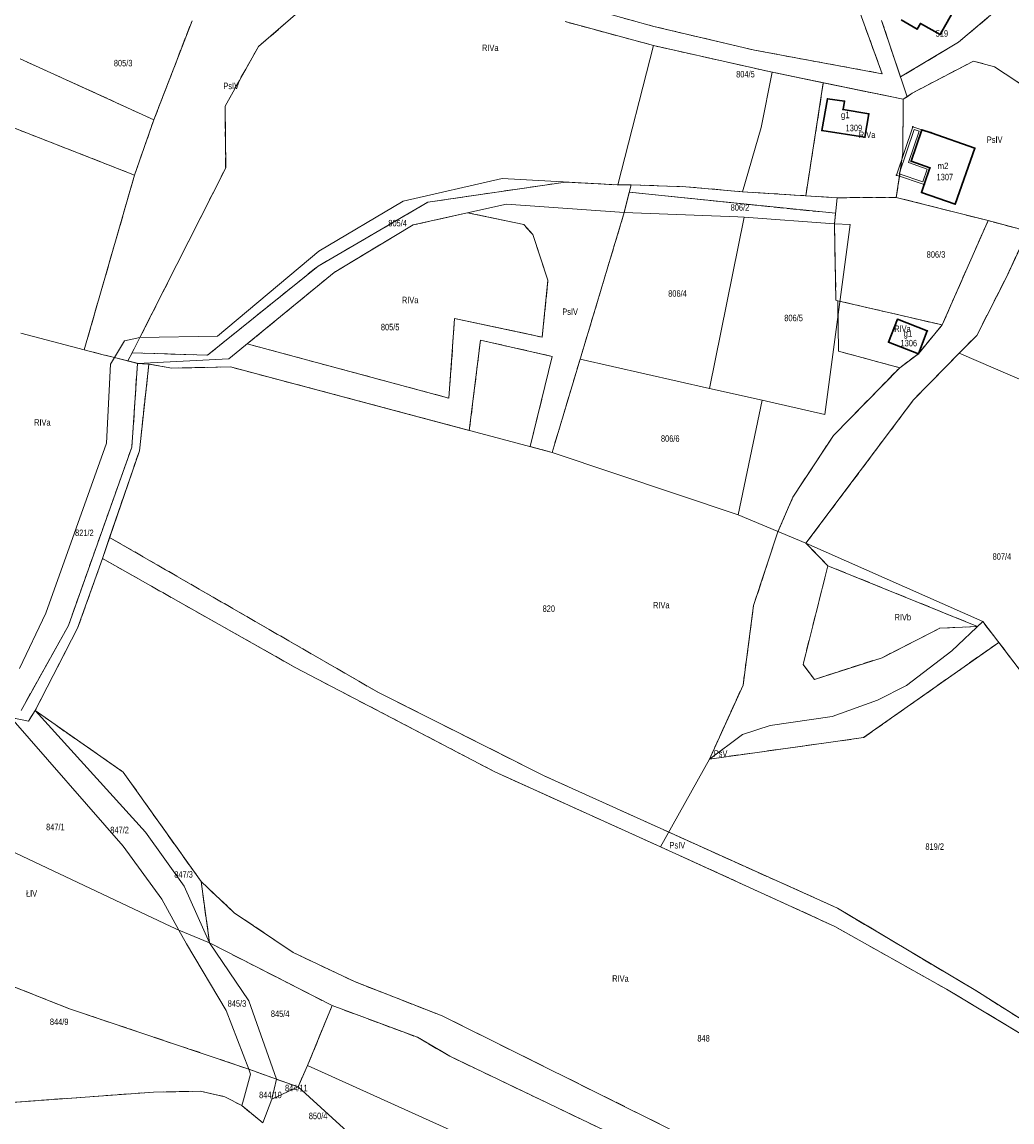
# Model space of a CAD drawing. Header units: metres. Extents: x 7498273 to 7499989, y 5499795 to 5500810.
# Tile 36 of 40: x 7499541 to 7499770, y 5500223 to 5500478. Entities that reach past the tile are written whole.
import ezdxf

# ---------------------------------------------------------------- set-up
doc = ezdxf.new("R2010")
doc.units = ezdxf.units.M
doc.header["$MEASUREMENT"] = 0
doc.linetypes.add('2.25_0.75', pattern=[3, 2.25, -0.75])
doc.layers.get('0').update_dxf_attribs({"color": 2})
for name, color, linetype, lineweight in [('209-oznaczenie konturu klasyfikacyjnego', 7, 'Continuous', 0), ('211-numer działki ewidencyjnej', 7, 'Continuous', 0), ('217-kontur klasyfikacyjny', 7, 'Continuous', 0), ('218-kontur użytku gruntowego', 7, 'Continuous', 0), ('219-działka ewidencyjna', 7, 'Continuous', 0), ('312-budynek ewidencyjny', 7, 'Continuous', 0), ('312-oznaczenie budynku ewidencyjnego', 7, 'Continuous', 0), ('312-oznaczenie budynku ewidencyjnego-Atr117', 7, 'Continuous', 0), ('Punkt budynku', 7, 'Continuous', 0), ('taras', 7, 'Continuous', 0)]:
    doc.layers.add(name, color=color, linetype=linetype, lineweight=lineweight)
doc.styles.get("Standard").update_dxf_attribs({"font": 'Working1250.shx', "width": 0.75})

# ---------------------------------------------------------------- blocks, each defined once
blk = doc.blocks.new('PUNKTBUD')
at = {"color": 0}
blk.add_circle((0, 0), 0.09, dxfattribs=at)

msp = doc.modelspace()

# ---------------------------------------------------------------- linework, layer by layer
at = {"layer": '217-kontur klasyfikacyjny', "color": 3, "linetype": '2.25_0.75', "lineweight": 13, "flags": 128}
for points in [[(7499740.24, 5500466.02), (7499720.61, 5500520.24)], [(7499668.96, 5500482.06), (7499687.27, 5500476.99)], [(7499604.79, 5500480.23), (7499595.61, 5500472.31)], [(7499766.95, 5500480.9), (7499757.96, 5500473.34)], [(7499571.38, 5500455.35), (7499580.22, 5500478.28)], [(7499687.21, 5500472.56), (7499666.74, 5500478.1)], [(7499687.27, 5500476.99), (7499710.65, 5500471.47)], [(7499744.5, 5500465.27), (7499740.11, 5500478.38)], [(7499595.61, 5500472.31), (7499587.88, 5500458.53)], [(7499714.75, 5500466.36), (7499687.21, 5500472.56)], [(7499757.96, 5500473.34), (7499744.5, 5500465.27)], [(7499571.38, 5500455.35), (7499540.34, 5500469.47)], [(7499710.65, 5500471.47), (7499740.24, 5500466.02)], [(7499747.23, 5500461.51), (7499761.43, 5500468.97)], [(7499761.43, 5500468.97), (7499766.26, 5500467.6)], [(7499766.26, 5500467.6), (7499784.04, 5500455.98)], [(7499726.6, 5500463.92), (7499714.75, 5500466.36)], [(7499722.55, 5500437.72), (7499726.6, 5500463.92)], [(7499745.1, 5500460.12), (7499726.6, 5500463.92)], [(7499745.1, 5500460.12), (7499747.23, 5500461.51)], [(7499745.06, 5500447.6), (7499745.1, 5500460.12)], [(7499529.19, 5500457.25), (7499566.88, 5500442.52)], [(7499587.88, 5500458.53), (7499588.02, 5500444.18)], [(7499566.88, 5500442.52), (7499571.38, 5500455.35)], [(7499743.53, 5500437.35), (7499745.06, 5500447.6)], [(7499588.02, 5500444.18), (7499568.15, 5500404.82)], [(7499555.23, 5500402), (7499566.88, 5500442.52)], [(7499634.88, 5500436.22), (7499666.79, 5500440.9)], [(7499666.79, 5500440.9), (7499678.99, 5500440.23)], [(7499678.99, 5500440.23), (7499682.04, 5500440.27)], [(7499681.61, 5500438.54), (7499680.44, 5500433.82)], [(7499729.41, 5500433.65), (7499681.61, 5500438.54)], [(7499682.04, 5500440.27), (7499694.69, 5500439.82)], [(7499694.69, 5500439.82), (7499707.85, 5500438.65)], [(7499707.85, 5500438.65), (7499722.55, 5500437.72)], [(7499609.45, 5500421.41), (7499634.88, 5500436.22)], [(7499722.55, 5500437.72), (7499729.78, 5500437.26)], [(7499729.78, 5500437.26), (7499743.53, 5500437.35)], [(7499764.8, 5500431.96), (7499743.53, 5500437.35)], [(7499644.13, 5500433.77), (7499631.52, 5500430.96)], [(7499657.12, 5500431.07), (7499644.13, 5500433.77)], [(7499680.44, 5500433.82), (7499670.21, 5500399.82)], [(7499729.16, 5500431.23), (7499729.41, 5500433.65)], [(7499631.52, 5500430.96), (7499613.18, 5500419.96)], [(7499659.23, 5500428.7), (7499657.12, 5500431.07)], [(7499729.53, 5500413.49), (7499729.16, 5500431.23)], [(7499754.15, 5500407.76), (7499764.8, 5500431.96)], [(7499774, 5500429.5), (7499764.8, 5500431.96)], [(7499662.74, 5500418.12), (7499659.23, 5500428.7)], [(7499769.06, 5500418.86), (7499774, 5500429.5)], [(7499583.82, 5500400.75), (7499609.45, 5500421.41)], [(7499613.18, 5500419.96), (7499593.04, 5500403.38)], [(7499661.44, 5500404.92), (7499662.74, 5500418.12)], [(7499762.17, 5500405.33), (7499769.06, 5500418.86)], [(7499729.93, 5500413.39), (7499729.53, 5500413.49)], [(7499729.93, 5500413.39), (7499730.14, 5500401.67)], [(7499754.15, 5500407.76), (7499729.93, 5500413.39)], [(7499639.8, 5500390.78), (7499641.1, 5500409.29)], [(7499641.1, 5500409.29), (7499661.44, 5500404.92)], [(7499748.65, 5500401.09), (7499754.15, 5500407.76)], [(7499758.11, 5500401.23), (7499762.17, 5500405.33)], [(7499568.15, 5500404.82), (7499566.31, 5500401.29)], [(7499593.04, 5500403.38), (7499639.8, 5500390.78)], [(7499647.1, 5500404.23), (7499644.52, 5500383.31)], [(7499663.74, 5500400.48), (7499647.1, 5500404.23)], [(7499559.59, 5500400.87), (7499555.23, 5500402)], [(7499562.24, 5500400.2), (7499559.59, 5500400.87)], [(7499565.34, 5500399.42), (7499562.24, 5500400.2)], [(7499566.31, 5500401.29), (7499565.34, 5500399.42)], [(7499566.31, 5500401.29), (7499583.82, 5500400.75)], [(7499658.62, 5500379.56), (7499663.74, 5500400.48)], [(7499730.14, 5500401.67), (7499744.31, 5500397.84)], [(7499744.31, 5500397.84), (7499748.65, 5500401.09)], [(7499747.51, 5500390.39), (7499758.11, 5500401.23)], [(7499565.34, 5500399.42), (7499567.57, 5500398.85)], [(7499567.57, 5500398.85), (7499566.28, 5500379.42)], [(7499567.57, 5500398.85), (7499570.2, 5500398.66)], [(7499570.2, 5500398.66), (7499568.03, 5500378.6)], [(7499575.56, 5500397.75), (7499570.2, 5500398.66)], [(7499589.15, 5500398.04), (7499575.56, 5500397.75)], [(7499644.52, 5500383.31), (7499589.15, 5500398.04)], [(7499670.21, 5500399.82), (7499663.71, 5500378.21)], [(7499728.99, 5500382.16), (7499744.31, 5500397.84)], [(7499722.57, 5500357.15), (7499747.51, 5500390.39)], [(7499719.53, 5500367.81), (7499728.99, 5500382.16)], [(7499566.28, 5500379.42), (7499551.56, 5500338.06)], [(7499568.03, 5500378.6), (7499561.12, 5500358.48)], [(7499663.71, 5500378.21), (7499658.62, 5500379.56)], [(7499716.08, 5500359.82), (7499719.53, 5500367.81)], [(7499710.44, 5500342.73), (7499716.08, 5500359.82)], [(7499561.12, 5500358.48), (7499559.44, 5500353.59)], [(7499623.46, 5500322.52), (7499561.12, 5500358.48)], [(7499727.68, 5500351.93), (7499722.57, 5500357.15)], [(7499559.44, 5500353.59), (7499553.67, 5500337.42)], [(7499604.11, 5500328.35), (7499559.44, 5500353.59)], [(7499727.68, 5500351.93), (7499721.89, 5500329.01)], [(7499762.34, 5500337.84), (7499727.68, 5500351.93)], [(7499707.98, 5500324.2), (7499710.44, 5500342.73)], [(7499763.57, 5500339.01), (7499762.34, 5500337.84)], [(7499767.27, 5500334.15), (7499763.57, 5500339.01)], [(7499551.56, 5500338.06), (7499540.6, 5500318.38)], [(7499553.67, 5500337.42), (7499543.84, 5500318.32)], [(7499740.21, 5500330.6), (7499753.62, 5500337.43)], [(7499753.62, 5500337.43), (7499762.34, 5500337.84)], [(7499767.27, 5500334.15), (7499735.94, 5500312.06)], [(7499786.91, 5500308.37), (7499767.27, 5500334.15)], [(7499721.89, 5500329.01), (7499724.52, 5500325.52)], [(7499724.52, 5500325.52), (7499740.21, 5500330.6)], [(7499650.25, 5500304.22), (7499604.11, 5500328.35)], [(7499700.2, 5500307.1), (7499707.98, 5500324.2)], [(7499662.05, 5500303.12), (7499623.46, 5500322.52)], [(7499542.28, 5500315.9), (7499538.24, 5500316.71)], [(7499543.84, 5500318.32), (7499542.28, 5500315.9)], [(7499543.84, 5500318.32), (7499564.29, 5500304.05)], [(7499727.8, 5500310.94), (7499700.2, 5500307.1)], [(7499735.94, 5500312.06), (7499727.8, 5500310.94)], [(7499564.29, 5500304.05), (7499582.32, 5500278.68)], [(7499688.83, 5500286.77), (7499650.25, 5500304.22)], [(7499729.91, 5500272.49), (7499662.05, 5500303.12)], [(7499729.24, 5500268.29), (7499688.83, 5500286.77)], [(7499582.32, 5500278.68), (7499590.01, 5500271.45)], [(7499582.32, 5500278.68), (7499584.3, 5500264.46)], [(7499590.01, 5500271.45), (7499603.65, 5500262.24)], [(7499761.94, 5500253.41), (7499729.91, 5500272.49)], [(7499755.15, 5500253.71), (7499729.24, 5500268.29)], [(7499551.8, 5500249.17), (7499509.82, 5500265.78)], [(7499584.3, 5500264.46), (7499612.7, 5500249.92)], [(7499603.65, 5500262.24), (7499617.91, 5500255.47)], [(7499617.91, 5500255.47), (7499638.25, 5500247.53)], [(7499784.49, 5500236.07), (7499755.15, 5500253.71)], [(7499820.43, 5500216.51), (7499761.94, 5500253.41)], [(7499612.7, 5500249.92), (7499607.01, 5500236.03)], [(7499612.7, 5500249.92), (7499632.47, 5500242.57)], [(7499590.6, 5500236.14), (7499551.8, 5500249.17)], [(7499638.25, 5500247.53), (7499709.49, 5500212.1)], [(7499632.47, 5500242.57), (7499640, 5500238.18)], [(7499640, 5500238.18), (7499679.94, 5500219.03)], [(7499593.38, 5500235.15), (7499590.6, 5500236.14)], [(7499599.79, 5500232.83), (7499593.38, 5500235.15)], [(7499607.01, 5500236.03), (7499604.8, 5500231.05)], [(7499604.8, 5500231.05), (7499599.79, 5500232.83)], [(7499518.38, 5500226), (7499571.25, 5500229.86)], [(7499571.25, 5500229.86), (7499582.22, 5500230.06)], [(7499582.22, 5500230.06), (7499587.81, 5500228.77)], [(7499587.81, 5500228.77), (7499591.75, 5500226.72)], [(7499591.75, 5500226.72), (7499596.65, 5500222.71)]]:
    msp.add_lwpolyline(points, dxfattribs=at)
at = {"layer": '218-kontur użytku gruntowego', "color": 3, "linetype": 'Continuous', "lineweight": 13, "flags": 128}
for points in [[(7499740.24, 5500466.02), (7499720.61, 5500520.24)], [(7499668.96, 5500482.06), (7499687.27, 5500476.99)], [(7499604.79, 5500480.23), (7499595.61, 5500472.31)], [(7499757.96, 5500473.34), (7499766.95, 5500480.9)], [(7499571.38, 5500455.35), (7499580.22, 5500478.28)], [(7499687.21, 5500472.56), (7499666.74, 5500478.1)], [(7499687.27, 5500476.99), (7499710.65, 5500471.47)], [(7499740.11, 5500478.38), (7499744.5, 5500465.27)], [(7499595.61, 5500472.31), (7499587.88, 5500458.53)], [(7499714.75, 5500466.36), (7499687.21, 5500472.56)], [(7499744.5, 5500465.27), (7499757.96, 5500473.34)], [(7499571.38, 5500455.35), (7499540.34, 5500469.47)], [(7499710.65, 5500471.47), (7499740.24, 5500466.02)], [(7499747.23, 5500461.51), (7499761.43, 5500468.97)], [(7499761.43, 5500468.97), (7499766.26, 5500467.6)], [(7499766.26, 5500467.6), (7499784.04, 5500455.98)], [(7499726.6, 5500463.92), (7499714.75, 5500466.36)], [(7499722.55, 5500437.72), (7499726.6, 5500463.92)], [(7499745.1, 5500460.12), (7499726.6, 5500463.92)], [(7499745.1, 5500460.12), (7499747.23, 5500461.51)], [(7499745.06, 5500447.6), (7499745.1, 5500460.12)], [(7499529.19, 5500457.25), (7499566.88, 5500442.52)], [(7499587.88, 5500458.53), (7499588.02, 5500444.18)], [(7499566.88, 5500442.52), (7499571.38, 5500455.35)], [(7499743.53, 5500437.35), (7499745.06, 5500447.6)], [(7499588.02, 5500444.18), (7499568.15, 5500404.82)], [(7499555.23, 5500402), (7499566.88, 5500442.52)], [(7499634.88, 5500436.22), (7499666.79, 5500440.9)], [(7499666.79, 5500440.9), (7499678.99, 5500440.23)], [(7499678.99, 5500440.23), (7499682.04, 5500440.27)], [(7499681.61, 5500438.54), (7499680.44, 5500433.82)], [(7499729.41, 5500433.65), (7499681.61, 5500438.54)], [(7499682.04, 5500440.27), (7499694.69, 5500439.82)], [(7499694.69, 5500439.82), (7499707.85, 5500438.65)], [(7499707.85, 5500438.65), (7499722.55, 5500437.72)], [(7499609.45, 5500421.41), (7499634.88, 5500436.22)], [(7499722.55, 5500437.72), (7499729.78, 5500437.26)], [(7499729.78, 5500437.26), (7499743.53, 5500437.35)], [(7499764.8, 5500431.96), (7499743.53, 5500437.35)], [(7499644.13, 5500433.77), (7499631.52, 5500430.96)], [(7499657.12, 5500431.07), (7499644.13, 5500433.77)], [(7499680.44, 5500433.82), (7499670.21, 5500399.82)], [(7499729.16, 5500431.23), (7499729.41, 5500433.65)], [(7499631.52, 5500430.96), (7499613.18, 5500419.96)], [(7499659.23, 5500428.7), (7499657.12, 5500431.07)], [(7499729.53, 5500413.49), (7499729.16, 5500431.23)], [(7499754.15, 5500407.76), (7499764.8, 5500431.96)], [(7499774, 5500429.5), (7499764.8, 5500431.96)], [(7499662.74, 5500418.12), (7499659.23, 5500428.7)], [(7499769.06, 5500418.86), (7499774, 5500429.5)], [(7499583.82, 5500400.75), (7499609.45, 5500421.41)], [(7499613.18, 5500419.96), (7499593.04, 5500403.38)], [(7499661.44, 5500404.92), (7499662.74, 5500418.12)], [(7499762.17, 5500405.33), (7499769.06, 5500418.86)], [(7499729.93, 5500413.39), (7499729.53, 5500413.49)], [(7499729.93, 5500413.39), (7499730.14, 5500401.67)], [(7499754.15, 5500407.76), (7499729.93, 5500413.39)], [(7499639.8, 5500390.78), (7499641.1, 5500409.29)], [(7499641.1, 5500409.29), (7499661.44, 5500404.92)], [(7499748.65, 5500401.09), (7499754.15, 5500407.76)], [(7499758.11, 5500401.23), (7499762.17, 5500405.33)], [(7499568.15, 5500404.82), (7499566.31, 5500401.29)], [(7499593.04, 5500403.38), (7499639.8, 5500390.78)], [(7499647.1, 5500404.23), (7499644.52, 5500383.31)], [(7499663.74, 5500400.48), (7499647.1, 5500404.23)], [(7499559.59, 5500400.87), (7499555.23, 5500402)], [(7499562.24, 5500400.2), (7499559.59, 5500400.87)], [(7499565.34, 5500399.42), (7499562.24, 5500400.2)], [(7499566.31, 5500401.29), (7499565.34, 5500399.42)], [(7499566.31, 5500401.29), (7499583.82, 5500400.75)], [(7499658.62, 5500379.56), (7499663.74, 5500400.48)], [(7499730.14, 5500401.67), (7499744.31, 5500397.84)], [(7499744.31, 5500397.84), (7499748.65, 5500401.09)], [(7499747.51, 5500390.39), (7499758.11, 5500401.23)], [(7499565.34, 5500399.42), (7499567.57, 5500398.85)], [(7499567.57, 5500398.85), (7499566.28, 5500379.42)], [(7499567.57, 5500398.85), (7499570.2, 5500398.66)], [(7499570.2, 5500398.66), (7499568.03, 5500378.6)], [(7499575.56, 5500397.75), (7499570.2, 5500398.66)], [(7499589.15, 5500398.04), (7499575.56, 5500397.75)], [(7499644.52, 5500383.31), (7499589.15, 5500398.04)], [(7499670.21, 5500399.82), (7499663.71, 5500378.21)], [(7499728.99, 5500382.16), (7499744.31, 5500397.84)], [(7499722.57, 5500357.15), (7499747.51, 5500390.39)], [(7499719.53, 5500367.81), (7499728.99, 5500382.16)], [(7499566.28, 5500379.42), (7499551.56, 5500338.06)], [(7499568.03, 5500378.6), (7499561.12, 5500358.48)], [(7499663.71, 5500378.21), (7499658.62, 5500379.56)], [(7499716.08, 5500359.82), (7499719.53, 5500367.81)], [(7499710.44, 5500342.73), (7499716.08, 5500359.82)], [(7499561.12, 5500358.48), (7499559.44, 5500353.59)], [(7499623.46, 5500322.52), (7499561.12, 5500358.48)], [(7499727.68, 5500351.93), (7499722.57, 5500357.15)], [(7499559.44, 5500353.59), (7499553.67, 5500337.42)], [(7499604.11, 5500328.35), (7499559.44, 5500353.59)], [(7499727.68, 5500351.93), (7499721.89, 5500329.01)], [(7499762.34, 5500337.84), (7499727.68, 5500351.93)], [(7499707.98, 5500324.2), (7499710.44, 5500342.73)], [(7499763.57, 5500339.01), (7499762.34, 5500337.84)], [(7499767.27, 5500334.15), (7499763.57, 5500339.01)], [(7499551.56, 5500338.06), (7499540.6, 5500318.38)], [(7499553.67, 5500337.42), (7499543.84, 5500318.32)], [(7499740.21, 5500330.6), (7499753.62, 5500337.43)], [(7499753.62, 5500337.43), (7499762.34, 5500337.84)], [(7499767.27, 5500334.15), (7499735.94, 5500312.06)], [(7499786.91, 5500308.37), (7499767.27, 5500334.15)], [(7499721.89, 5500329.01), (7499724.52, 5500325.52)], [(7499724.52, 5500325.52), (7499740.21, 5500330.6)], [(7499650.25, 5500304.22), (7499604.11, 5500328.35)], [(7499700.2, 5500307.1), (7499707.98, 5500324.2)], [(7499662.05, 5500303.12), (7499623.46, 5500322.52)], [(7499542.28, 5500315.9), (7499538.24, 5500316.71)], [(7499543.84, 5500318.32), (7499542.28, 5500315.9)], [(7499543.84, 5500318.32), (7499564.29, 5500304.05)], [(7499727.8, 5500310.94), (7499700.2, 5500307.1)], [(7499735.94, 5500312.06), (7499727.8, 5500310.94)], [(7499564.29, 5500304.05), (7499582.32, 5500278.68)], [(7499688.83, 5500286.77), (7499650.25, 5500304.22)], [(7499729.91, 5500272.49), (7499662.05, 5500303.12)], [(7499729.24, 5500268.29), (7499688.83, 5500286.77)], [(7499582.32, 5500278.68), (7499590.01, 5500271.45)], [(7499582.32, 5500278.68), (7499584.3, 5500264.46)], [(7499590.01, 5500271.45), (7499603.65, 5500262.24)], [(7499761.94, 5500253.41), (7499729.91, 5500272.49)], [(7499755.15, 5500253.71), (7499729.24, 5500268.29)], [(7499551.8, 5500249.17), (7499509.82, 5500265.78)], [(7499584.3, 5500264.46), (7499612.7, 5500249.92)], [(7499603.65, 5500262.24), (7499617.91, 5500255.47)], [(7499617.91, 5500255.47), (7499638.25, 5500247.53)], [(7499784.49, 5500236.07), (7499755.15, 5500253.71)], [(7499820.43, 5500216.51), (7499761.94, 5500253.41)], [(7499612.7, 5500249.92), (7499607.01, 5500236.03)], [(7499612.7, 5500249.92), (7499632.47, 5500242.57)], [(7499590.6, 5500236.14), (7499551.8, 5500249.17)], [(7499638.25, 5500247.53), (7499709.49, 5500212.1)], [(7499632.47, 5500242.57), (7499640, 5500238.18)], [(7499640, 5500238.18), (7499679.94, 5500219.03)], [(7499593.38, 5500235.15), (7499590.6, 5500236.14)], [(7499599.79, 5500232.83), (7499593.38, 5500235.15)], [(7499607.01, 5500236.03), (7499604.8, 5500231.05)], [(7499604.8, 5500231.05), (7499599.79, 5500232.83)], [(7499518.38, 5500226), (7499571.25, 5500229.86)], [(7499571.25, 5500229.86), (7499582.22, 5500230.06)], [(7499582.22, 5500230.06), (7499587.81, 5500228.77)], [(7499587.81, 5500228.77), (7499591.75, 5500226.72)], [(7499591.75, 5500226.72), (7499596.65, 5500222.71)]]:
    msp.add_lwpolyline(points, dxfattribs=at)
at = {"layer": '219-działka ewidencyjna', "color": 3, "linetype": 'Continuous', "lineweight": 13, "flags": 128}
for points in [[(7499666.74, 5500478.1), (7499687.21, 5500472.56)], [(7499740.11, 5500478.38), (7499746.04, 5500460.68)], [(7499678.99, 5500440.23), (7499687.21, 5500472.56)], [(7499761.43, 5500468.97), (7499747.23, 5500461.51)], [(7499761.43, 5500468.97), (7499766.26, 5500467.6)], [(7499766.26, 5500467.6), (7499784.04, 5500455.98)], [(7499712.18, 5500453.53), (7499714.75, 5500466.36)], [(7499714.75, 5500466.36), (7499745.1, 5500460.12)], [(7499746.04, 5500460.68), (7499747.23, 5500461.51)], [(7499745.1, 5500460.12), (7499746.04, 5500460.68)], [(7499707.85, 5500438.65), (7499712.18, 5500453.53)], [(7499629.17, 5500436.45), (7499652.15, 5500441.7)], [(7499652.15, 5500441.7), (7499678.99, 5500440.23)], [(7499769.06, 5500418.86), (7499779.48, 5500441.28)], [(7499678.99, 5500440.23), (7499682.04, 5500440.27)], [(7499680.44, 5500433.82), (7499682.04, 5500440.27)], [(7499682.04, 5500440.27), (7499694.69, 5500439.82)], [(7499694.69, 5500439.82), (7499707.85, 5500438.65)], [(7499707.85, 5500438.65), (7499729.78, 5500437.26)], [(7499609.66, 5500424.86), (7499629.17, 5500436.45)], [(7499729.16, 5500431.23), (7499729.78, 5500437.26)], [(7499631.52, 5500430.96), (7499653.17, 5500435.78)], [(7499653.17, 5500435.78), (7499680.44, 5500433.82)], [(7499680.44, 5500433.82), (7499670.21, 5500399.82)], [(7499680.44, 5500433.82), (7499706.8, 5500432.82)], [(7499613.18, 5500419.96), (7499631.52, 5500430.96)], [(7499708.23, 5500432.72), (7499700.2, 5500393.06)], [(7499706.8, 5500432.82), (7499708.23, 5500432.72)], [(7499729.16, 5500431.23), (7499708.23, 5500432.72)], [(7499726.98, 5500387.02), (7499732.84, 5500431.03)], [(7499729.16, 5500431.23), (7499732.84, 5500431.03)], [(7499586.09, 5500405.14), (7499609.66, 5500424.86)], [(7499588.78, 5500399.88), (7499613.18, 5500419.96)], [(7499762.17, 5500405.33), (7499769.06, 5500418.86)], [(7499559.59, 5500400.87), (7499540.52, 5500405.82)], [(7499758.11, 5500401.23), (7499762.17, 5500405.33)], [(7499562.24, 5500400.2), (7499564.57, 5500404.06)], [(7499564.57, 5500404.06), (7499568.15, 5500404.82)], [(7499568.15, 5500404.82), (7499586.09, 5500405.14)], [(7499559.59, 5500400.87), (7499562.24, 5500400.2)], [(7499561.31, 5500398.66), (7499562.24, 5500400.2)], [(7499562.24, 5500400.2), (7499567.57, 5500398.85)], [(7499747.51, 5500390.39), (7499758.11, 5500401.23)], [(7499758.11, 5500401.23), (7499778.39, 5500392.51)], [(7499560.37, 5500380.31), (7499561.31, 5500398.66)], [(7499566.28, 5500379.42), (7499567.57, 5500398.85)], [(7499567.57, 5500398.85), (7499588.78, 5500399.88)], [(7499567.57, 5500398.85), (7499570.2, 5500398.66)], [(7499568.03, 5500378.6), (7499570.2, 5500398.66)], [(7499570.2, 5500398.66), (7499575.56, 5500397.75)], [(7499575.56, 5500397.75), (7499589.15, 5500398.04)], [(7499589.15, 5500398.04), (7499663.71, 5500378.21)], [(7499663.71, 5500378.21), (7499670.21, 5500399.82)], [(7499670.21, 5500399.82), (7499700.2, 5500393.06)], [(7499700.2, 5500393.06), (7499712.41, 5500390.31)], [(7499706.83, 5500363.72), (7499712.41, 5500390.31)], [(7499712.41, 5500390.31), (7499726.98, 5500387.02)], [(7499747.51, 5500390.39), (7499722.57, 5500357.15)], [(7499546.3, 5500340.91), (7499560.37, 5500380.31)], [(7499551.56, 5500338.06), (7499566.28, 5500379.42)], [(7499559.44, 5500353.59), (7499568.03, 5500378.6)], [(7499663.71, 5500378.21), (7499706.83, 5500363.72)], [(7499706.83, 5500363.72), (7499722.57, 5500357.15)], [(7499763.57, 5500339.01), (7499722.57, 5500357.15)], [(7499559.44, 5500353.59), (7499553.67, 5500337.42)], [(7499559.44, 5500353.59), (7499604.11, 5500328.35)], [(7499540.23, 5500328.12), (7499546.3, 5500340.91)], [(7499756.43, 5500332.22), (7499763.57, 5500339.01)], [(7499763.57, 5500339.01), (7499786.91, 5500308.37)], [(7499540.6, 5500318.38), (7499551.56, 5500338.06)], [(7499543.84, 5500318.32), (7499553.67, 5500337.42)], [(7499745.91, 5500324.17), (7499756.43, 5500332.22)], [(7499650.25, 5500304.22), (7499604.11, 5500328.35)], [(7499739.16, 5500320.75), (7499745.91, 5500324.17)], [(7499728.66, 5500316.97), (7499739.16, 5500320.75)], [(7499538.24, 5500316.71), (7499564.26, 5500286.9)], [(7499538.24, 5500316.71), (7499542.28, 5500315.9)], [(7499542.28, 5500315.9), (7499543.84, 5500318.32)], [(7499543.84, 5500318.32), (7499569.45, 5500290.17)], [(7499543.84, 5500318.32), (7499564.29, 5500304.05)], [(7499714.27, 5500314.87), (7499728.66, 5500316.97)], [(7499714.27, 5500314.87), (7499707.85, 5500312.77)], [(7499700.2, 5500307.1), (7499707.85, 5500312.77)], [(7499688.83, 5500286.77), (7499700.2, 5500307.1)], [(7499564.29, 5500304.05), (7499582.32, 5500278.68)], [(7499650.25, 5500304.22), (7499688.83, 5500286.77)], [(7499575.27, 5500268.23), (7499523.41, 5500292.76)], [(7499569.45, 5500290.17), (7499578.42, 5500277.64)], [(7499564.26, 5500286.9), (7499573.25, 5500274.59)], [(7499729.24, 5500268.29), (7499688.83, 5500286.77)], [(7499582.32, 5500278.68), (7499584.3, 5500264.46)], [(7499578.42, 5500277.64), (7499584.3, 5500264.46)], [(7499573.25, 5500274.59), (7499577.17, 5500267.44)], [(7499575.27, 5500268.23), (7499577.17, 5500267.44)], [(7499729.24, 5500268.29), (7499755.15, 5500253.71)], [(7499509.82, 5500265.78), (7499551.8, 5500249.17)], [(7499577.17, 5500267.44), (7499578.93, 5500264.22)], [(7499577.17, 5500267.44), (7499584.3, 5500264.46)], [(7499578.93, 5500264.22), (7499588.11, 5500248.8)], [(7499584.3, 5500264.46), (7499612.7, 5500249.92)], [(7499584.3, 5500264.46), (7499593.42, 5500251.06)], [(7499755.15, 5500253.71), (7499784.49, 5500236.07)], [(7499593.42, 5500251.06), (7499599.79, 5500232.83)], [(7499607.01, 5500236.03), (7499612.7, 5500249.92)], [(7499632.47, 5500242.57), (7499612.7, 5500249.92)], [(7499551.8, 5500249.17), (7499590.6, 5500236.14)], [(7499588.11, 5500248.8), (7499593.38, 5500235.15)], [(7499632.47, 5500242.57), (7499640, 5500238.18)], [(7499640, 5500238.18), (7499679.94, 5500219.03)], [(7499590.6, 5500236.14), (7499593.38, 5500235.15)], [(7499593.38, 5500235.15), (7499599.79, 5500232.83)], [(7499593.38, 5500235.15), (7499593.8, 5500234.03)], [(7499604.8, 5500231.05), (7499607.01, 5500236.03)], [(7499607.01, 5500236.03), (7499652.96, 5500215.21)], [(7499592.13, 5500228.08), (7499593.8, 5500234.03)], [(7499598.76, 5500228.23), (7499599.79, 5500232.83)], [(7499604.8, 5500231.05), (7499599.79, 5500232.83)], [(7499518.38, 5500226), (7499571.25, 5500229.86)], [(7499571.25, 5500229.86), (7499582.22, 5500230.06)], [(7499582.22, 5500230.06), (7499587.81, 5500228.77)], [(7499604.8, 5500231.05), (7499598.76, 5500228.23)], [(7499604.8, 5500231.05), (7499617.95, 5500219.11)], [(7499587.81, 5500228.77), (7499591.75, 5500226.72)], [(7499591.75, 5500226.72), (7499592.13, 5500228.08)], [(7499591.75, 5500226.72), (7499596.65, 5500222.71)], [(7499596.65, 5500222.71), (7499598.76, 5500228.23)]]:
    msp.add_lwpolyline(points, dxfattribs=at)
at = {"layer": '312-budynek ewidencyjny', "color": 7, "linetype": 'Continuous', "lineweight": 30, "flags": 128}
for points in [[(7499758.65, 5500483.9), (7499753.67, 5500475.1)], [(7499748.39, 5500476.38), (7499744.69, 5500478.52)], [(7499749.12, 5500477.67), (7499748.39, 5500476.38)], [(7499753.67, 5500475.1), (7499749.12, 5500477.67)], [(7499726.24, 5500452.83), (7499727.58, 5500460.22)], [(7499727.58, 5500460.22), (7499731.49, 5500459.65)], [(7499731.49, 5500459.65), (7499731.17, 5500457.74)], [(7499731.17, 5500457.74), (7499737.14, 5500456.74)], [(7499737.14, 5500456.74), (7499736.23, 5500451.3)], [(7499736.23, 5500451.3), (7499726.24, 5500452.83)], [(7499746.98, 5500445.71), (7499749.44, 5500453)], [(7499749.44, 5500453), (7499751.63, 5500452.35)], [(7499751.63, 5500452.35), (7499761.72, 5500448.76)], [(7499761.72, 5500448.76), (7499757.18, 5500435.79)], [(7499751.33, 5500444.18), (7499746.98, 5500445.71)], [(7499750.02, 5500440.35), (7499751.33, 5500444.18)], [(7499749.37, 5500438.46), (7499750.02, 5500440.35)], [(7499757.18, 5500435.79), (7499749.37, 5500438.46)], [(7499741.7, 5500403.77), (7499743.84, 5500409.07)], [(7499743.84, 5500409.07), (7499750.71, 5500406.42)], [(7499750.71, 5500406.42), (7499748.65, 5500401.09)], [(7499748.65, 5500401.09), (7499741.7, 5500403.77)]]:
    msp.add_lwpolyline(points, dxfattribs=at)
at = {"layer": 'taras', "lineweight": 13}
for p, q in [((7499743.58, 5500442.52), (7499747.36, 5500453.7)), ((7499744.214, 5500442.834), (7499747.674, 5500453.067)), ((7499748.806, 5500452.686), (7499746.348, 5500445.402)), ((7499749.44, 5500453), (7499746.98, 5500445.71)), ((7499747.36, 5500453.7), (7499749.44, 5500453)), ((7499747.674, 5500453.067), (7499748.806, 5500452.686)), ((7499746.348, 5500445.402), (7499750.696, 5500443.873)), ((7499746.98, 5500445.71), (7499751.33, 5500444.18)), ((7499750.696, 5500443.873), (7499749.708, 5500440.983)), ((7499751.33, 5500444.18), (7499750.02, 5500440.35)), ((7499750.02, 5500440.35), (7499743.58, 5500442.52)), ((7499749.708, 5500440.983), (7499744.214, 5500442.834))]:
    msp.add_line(p, q, dxfattribs=at)

# ---------------------------------------------------------------- block references
at = {"layer": 'Punkt budynku', "color": 5, "linetype": 'Continuous', "lineweight": 13}
for p in [(7499749.12, 5500477.67), (7499748.39, 5500476.38), (7499753.67, 5500475.1), (7499727.58, 5500460.22), (7499731.49, 5500459.65), (7499731.17, 5500457.74), (7499737.14, 5500456.74), (7499747.36, 5500453.7), (7499726.24, 5500452.83), (7499736.23, 5500451.3), (7499749.44, 5500453), (7499751.63, 5500452.35), (7499761.72, 5500448.76), (7499746.98, 5500445.71), (7499751.33, 5500444.18), (7499743.58, 5500442.52), (7499749.37, 5500438.46), (7499750.02, 5500440.35), (7499757.18, 5500435.79), (7499743.84, 5500409.07), (7499750.71, 5500406.42), (7499741.7, 5500403.77), (7499748.65, 5500401.09)]:
    msp.add_blockref('PUNKTBUD', p, dxfattribs=at)

# ---------------------------------------------------------------- texts
at = {"layer": '209-oznaczenie konturu klasyfikacyjnego', "color": 3, "linetype": 'Continuous', "lineweight": 13, "char_height": 1.5, "attachment_point": 7, "line_spacing_factor": 0.6}
for s, insert in [('\\H1x;\\W0.79;RIVa', (7499647.46, 5500471.26)), ('\\H1x;\\W0.79;PsIV', (7499587.49, 5500462.42)), ('\\H1x;\\W0.79;RIVa', (7499734.83, 5500451.09)), ('\\H1x;\\W0.79;PsIV', (7499764.51, 5500449.95)), ('\\H1x;\\W0.79;RIVa', (7499628.89, 5500412.78)), ('\\H1x;\\W0.79;PsIV', (7499666.07, 5500410.06)), ('\\H1x;\\W0.79;RIVa', (7499743.04, 5500406.12)), ('\\H1x;\\W0.79;RIVa', (7499543.6, 5500384.39)), ('\\H1x;\\W0.79;RIVa', (7499687.12, 5500342.01)), ('\\H1x;\\W0.79;RIVb', (7499743.12, 5500339.23)), ('\\H1x;\\W0.79;PsV', (7499701.2, 5500307.6)), ('\\H1x;\\W0.79;PsIV', (7499690.94, 5500286.34)), ('\\H1x;\\W0.79;ŁIV', (7499541.72, 5500275.19)), ('\\H1x;\\W0.79;RIVa', (7499677.65, 5500255.41))]:
    msp.add_mtext(s, dxfattribs=dict(at, insert=insert))
at = {"layer": '211-numer działki ewidencyjnej', "color": 3, "linetype": 'Continuous', "lineweight": 13, "char_height": 1.5, "line_spacing_factor": 0.6}
for s, insert, attachment_point in [('\\H1x;\\W0.79;805/3', (7499562.09, 5500469.23), 1), ('\\H1x;\\W0.79;804/5', (7499706.39, 5500466.66), 1), ('\\H1x;\\W0.79;806/2', (7499705.11, 5500435.75), 1), ('\\H1x;\\W0.79;805/4', (7499625.74, 5500430.6), 7), ('\\H1x;\\W0.79;806/3', (7499750.57, 5500424.86), 1), ('\\H1x;\\W0.79;806/4', (7499690.63, 5500415.81), 1), ('\\H1x;\\W0.79;805/5', (7499624.01, 5500406.5), 7), ('\\H1x;\\W0.79;806/5', (7499717.55, 5500410.13), 1), ('\\H1x;\\W0.79;806/6', (7499688.95, 5500382.16), 1), ('\\H1x;\\W0.79;821/2', (7499553.1, 5500358.79), 7), ('\\H1x;\\W0.79;807/4', (7499765.85, 5500354.8), 1), ('\\H1x;\\W0.79;820', (7499661.51, 5500342.72), 1), ('\\H1x;\\W0.79;847/1', (7499546.38, 5500292.08), 1), ('\\H1x;\\W0.79;847/2', (7499561.27, 5500291.39), 1), ('\\H1x;\\W0.79;819/2', (7499750.27, 5500287.54), 1), ('\\H1x;\\W0.79;847/3', (7499576.1, 5500281.09), 1), ('\\H1x;\\W0.79;845/3', (7499588.48, 5500249.64), 7), ('\\H1x;\\W0.79;845/4', (7499598.5, 5500247.26), 7), ('\\H1x;\\W0.79;844/9', (7499547.26, 5500245.39), 7), ('\\H1x;\\W0.79;848', (7499697.4, 5500241.57), 7), ('\\H1x;\\W0.79;844/10', (7499595.77, 5500228.43), 7), ('\\H1x;\\W0.79;844/11', (7499601.78, 5500230.03), 7), ('\\H1x;\\W0.79;850/4', (7499607.3, 5500225.08), 1)]:
    msp.add_mtext(s, dxfattribs=dict(at, insert=insert, attachment_point=attachment_point))
at = {"layer": '312-oznaczenie budynku ewidencyjnego', "color": 7, "linetype": 'Continuous', "lineweight": 13, "char_height": 1.5, "attachment_point": 1, "line_spacing_factor": 0.6}
for s, insert in [('\\H1x;\\W0.79;519', (7499752.66, 5500476.1)), ('\\H1x;\\W0.79;1309', (7499731.77, 5500454.19)), ('\\H1x;\\W0.79;1307', (7499752.87, 5500442.81)), ('\\H1x;\\W0.79;1306', (7499744.51, 5500404.3))]:
    msp.add_mtext(s, dxfattribs=dict(at, insert=insert))
at = {"layer": '312-oznaczenie budynku ewidencyjnego-Atr117', "color": 7, "char_height": 1.5, "attachment_point": 8, "line_spacing_factor": 0.6}
for s, insert in [('\\H1x;\\W0.9;g1', (7499731.69, 5500455.26)), ('\\H1x;\\W0.9;m2', (7499754.35, 5500443.9)), ('\\H1x;\\W0.9;g1', (7499746.21, 5500404.58))]:
    msp.add_mtext(s, dxfattribs=dict(at, insert=insert))

doc.saveas('drawing.dxf')
